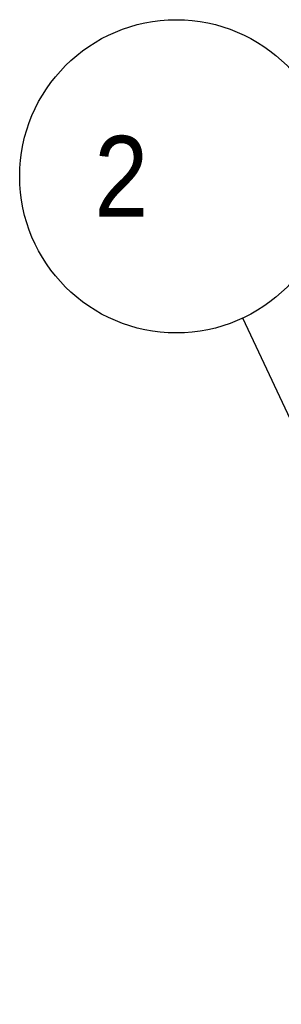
# Model space of a CAD drawing. Header units: millimetres. Extents: x 0 to 2754, y -804 to 1485.
# Tile 19 of 27: x 351 to 376, y 1209 to 1301. Entities that reach past the tile are written whole.
import ezdxf

# ---------------------------------------------------------------- set-up
doc = ezdxf.new("R2010")
doc.units = ezdxf.units.MM
doc.header["$LTSCALE"] = 115.5
doc.layers.get('0').update_dxf_attribs({"linetype": 'CONTINUOUS'})
doc.styles.get("Standard").update_dxf_attribs({"font": 'txt', "width": 0.9})
doc.dimstyles.get("Standard").update_dxf_attribs({"dimtxt": 7.5, "dimasz": 12.5, "dimexe": 1.5, "dimexo": 1.5, "dimtad": 1, "dimzin": 0, "dimdsep": 46, "dimtxsty": 'Standard', "dimblk": '_FILLED', "dimblk1": '_FILLED', "dimblk2": '_FILLED', "dimcen": 0.09, "dimazin": 0, "dimtol": 1, "dimtp": 0.2, "dimtm": 0.2, "dimtfac": 1, "dimtofl": 0, "dimtmove": 0, "dimatfit": 3, "dimldrblk": '_FILLED', "dimfxl": 0, "dimtolj": 1, "dimtzin": 0, "dimarcsym": 0})

# ---------------------------------------------------------------- blocks, each defined once
blk = doc.blocks.new('_FILLED')
at = {"color": 0, "linetype": 'ByBlock'}
blk.add_solid([(0, 0), (-1, 0.2), (-1, -0.2)], dxfattribs=at)
blk = doc.blocks.new('BALLOON_BL0', base_point=(365.908, 1286.122))
at = {"color": 2, "linetype": 'Continuous'}
blk.add_circle((365.908, 1286.122), 14.547, dxfattribs=at)
at = {"color": 2, "linetype": 'Continuous', "insert": (355.783, 1289.872), "char_height": 7.5, "width": 20.25, "attachment_point": 1, "line_spacing_factor": 0.9}
blk.add_mtext(' 2 ', dxfattribs=at)

msp = doc.modelspace()

# ---------------------------------------------------------------- block references
at = {"color": 2, "linetype": 'Continuous'}
msp.add_blockref('BALLOON_BL0', (365.908, 1286.122), dxfattribs=at)

# ---------------------------------------------------------------- leaders
msp.add_leader([(403.28, 1206.447), (372.085, 1272.952)], dimstyle='Standard', override={"dimtad": 0}, dxfattribs=at)

doc.saveas('drawing.dxf')
